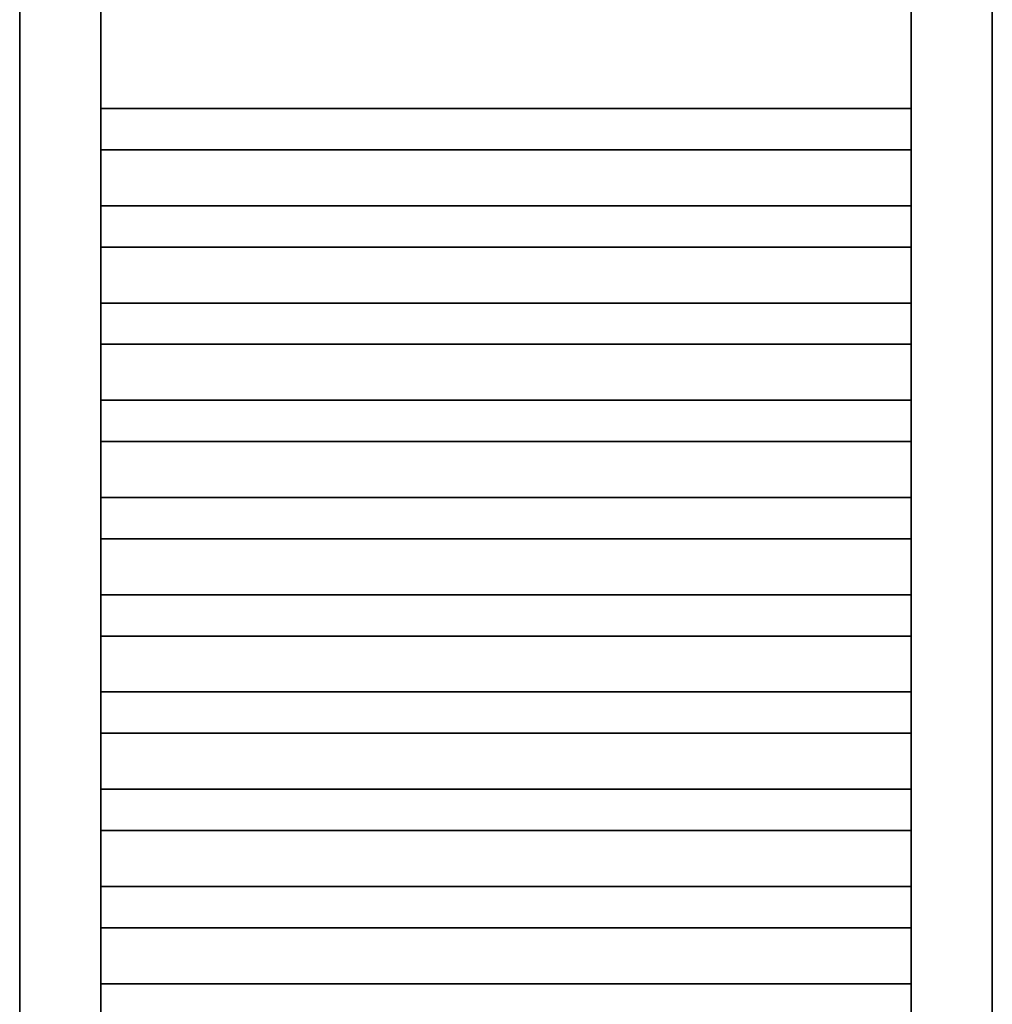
# Model space of a CAD drawing. Header units: millimetres. Extents: x 14365 to 105143, y -126377 to -22383.
# Tile 79 of 191: x 53613 to 54213, y -122525 to -121918. Entities that reach past the tile are written whole.
import ezdxf

# ---------------------------------------------------------------- set-up
doc = ezdxf.new("R2010")
doc.units = ezdxf.units.MM
doc.layers.add('UT_ZAŘÍZENÍ - OT', color=3, linetype='Continuous', lineweight=35)

msp = doc.modelspace()

# ---------------------------------------------------------------- linework, layer by layer
at = {"layer": 'UT_ZAŘÍZENÍ - OT', "linetype": 'Continuous'}
for p, q in [((53612.93, -121463.57), (53612.93, -123283.57)), ((53662.93, -123283.57), (53662.93, -121463.57)), ((54162.93, -121463.57), (54162.93, -123283.57)), ((54212.93, -123283.57), (54212.93, -121463.57)), ((53662.93, -121972.39), (54162.93, -121972.39)), ((53662.93, -121972.39), (54162.93, -121972.39)), ((53662.93, -121972.39), (54162.93, -121972.39)), ((53662.93, -121972.39), (54162.93, -121972.39)), ((53662.93, -121972.39), (54162.93, -121972.39)), ((53662.93, -121972.39), (54162.93, -121972.39)), ((53662.93, -121972.39), (54162.93, -121972.39)), ((53662.93, -121972.39), (54162.93, -121972.39)), ((53662.93, -121972.39), (54162.93, -121972.39)), ((53662.93, -121972.39), (54162.93, -121972.39)), ((53662.93, -121972.39), (54162.93, -121972.39)), ((53662.93, -121972.39), (54162.93, -121972.39)), ((53662.93, -121972.39), (54162.93, -121972.39)), ((53662.93, -121972.39), (54162.93, -121972.39)), ((53662.93, -121972.39), (54162.93, -121972.39)), ((53662.93, -121972.39), (54162.93, -121972.39)), ((53662.93, -121972.39), (54162.93, -121972.39)), ((53662.93, -121972.39), (54162.93, -121972.39)), ((53662.93, -121972.39), (54162.93, -121972.39)), ((53662.93, -121972.39), (54162.93, -121972.39)), ((53662.93, -121972.39), (54162.93, -121972.39)), ((53662.93, -121972.39), (54162.93, -121972.39)), ((53662.93, -121972.39), (54162.93, -121972.39)), ((53662.93, -121972.39), (54162.93, -121972.39)), ((53662.93, -121972.39), (54162.93, -121972.39)), ((53662.93, -121972.39), (54162.93, -121972.39)), ((53662.93, -121972.39), (54162.93, -121972.39)), ((53662.93, -121972.39), (54162.93, -121972.39)), ((53662.93, -121972.39), (54162.93, -121972.39)), ((53662.93, -121972.39), (54162.93, -121972.39)), ((53662.93, -121972.39), (54162.93, -121972.39)), ((53662.93, -121972.39), (54162.93, -121972.39)), ((53662.93, -121972.39), (54162.93, -121972.39)), ((53662.93, -121972.39), (54162.93, -121972.39)), ((53662.93, -121997.84), (54162.93, -121997.84)), ((53662.93, -121997.84), (54162.93, -121997.84)), ((53662.93, -121997.84), (54162.93, -121997.84)), ((53662.93, -121997.84), (54162.93, -121997.84)), ((53662.93, -121997.84), (54162.93, -121997.84)), ((53662.93, -121997.84), (54162.93, -121997.84)), ((53662.93, -121997.84), (54162.93, -121997.84)), ((53662.93, -121997.84), (54162.93, -121997.84)), ((53662.93, -121997.84), (54162.93, -121997.84)), ((53662.93, -121997.84), (54162.93, -121997.84)), ((53662.93, -121997.84), (54162.93, -121997.84)), ((53662.93, -121997.84), (54162.93, -121997.84)), ((53662.93, -121997.84), (54162.93, -121997.84)), ((53662.93, -121997.84), (54162.93, -121997.84)), ((53662.93, -121997.84), (54162.93, -121997.84)), ((53662.93, -121997.84), (54162.93, -121997.84)), ((53662.93, -121997.84), (54162.93, -121997.84)), ((53662.93, -121997.84), (54162.93, -121997.84)), ((53662.93, -121997.84), (54162.93, -121997.84)), ((53662.93, -121997.84), (54162.93, -121997.84)), ((53662.93, -121997.84), (54162.93, -121997.84)), ((53662.93, -121997.84), (54162.93, -121997.84)), ((53662.93, -121997.84), (54162.93, -121997.84)), ((53662.93, -121997.84), (54162.93, -121997.84)), ((53662.93, -121997.84), (54162.93, -121997.84)), ((53662.93, -121997.84), (54162.93, -121997.84)), ((53662.93, -121997.84), (54162.93, -121997.84)), ((53662.93, -121997.84), (54162.93, -121997.84)), ((53662.93, -121997.84), (54162.93, -121997.84)), ((53662.93, -121997.84), (54162.93, -121997.84)), ((53662.93, -121997.84), (54162.93, -121997.84)), ((53662.93, -121997.84), (54162.93, -121997.84)), ((53662.93, -121997.84), (54162.93, -121997.84)), ((53662.93, -121997.84), (54162.93, -121997.84)), ((53662.93, -122032.39), (54162.93, -122032.39)), ((53662.93, -122032.39), (54162.93, -122032.39)), ((53662.93, -122032.39), (54162.93, -122032.39)), ((53662.93, -122032.39), (54162.93, -122032.39)), ((53662.93, -122032.39), (54162.93, -122032.39)), ((53662.93, -122032.39), (54162.93, -122032.39)), ((53662.93, -122032.39), (54162.93, -122032.39)), ((53662.93, -122032.39), (54162.93, -122032.39)), ((53662.93, -122032.39), (54162.93, -122032.39)), ((53662.93, -122032.39), (54162.93, -122032.39)), ((53662.93, -122032.39), (54162.93, -122032.39)), ((53662.93, -122032.39), (54162.93, -122032.39)), ((53662.93, -122032.39), (54162.93, -122032.39)), ((53662.93, -122032.39), (54162.93, -122032.39)), ((53662.93, -122032.39), (54162.93, -122032.39)), ((53662.93, -122032.39), (54162.93, -122032.39)), ((53662.93, -122032.39), (54162.93, -122032.39)), ((53662.93, -122032.39), (54162.93, -122032.39)), ((53662.93, -122032.39), (54162.93, -122032.39)), ((53662.93, -122032.39), (54162.93, -122032.39)), ((53662.93, -122032.39), (54162.93, -122032.39)), ((53662.93, -122032.39), (54162.93, -122032.39)), ((53662.93, -122032.39), (54162.93, -122032.39)), ((53662.93, -122032.39), (54162.93, -122032.39)), ((53662.93, -122032.39), (54162.93, -122032.39)), ((53662.93, -122032.39), (54162.93, -122032.39)), ((53662.93, -122032.39), (54162.93, -122032.39)), ((53662.93, -122032.39), (54162.93, -122032.39)), ((53662.93, -122032.39), (54162.93, -122032.39)), ((53662.93, -122032.39), (54162.93, -122032.39)), ((53662.93, -122032.39), (54162.93, -122032.39)), ((53662.93, -122032.39), (54162.93, -122032.39)), ((53662.93, -122032.39), (54162.93, -122032.39)), ((53662.93, -122032.39), (54162.93, -122032.39)), ((53662.93, -122057.84), (54162.93, -122057.84)), ((53662.93, -122057.84), (54162.93, -122057.84)), ((53662.93, -122057.84), (54162.93, -122057.84)), ((53662.93, -122057.84), (54162.93, -122057.84)), ((53662.93, -122057.84), (54162.93, -122057.84)), ((53662.93, -122057.84), (54162.93, -122057.84)), ((53662.93, -122057.84), (54162.93, -122057.84)), ((53662.93, -122057.84), (54162.93, -122057.84)), ((53662.93, -122057.84), (54162.93, -122057.84)), ((53662.93, -122057.84), (54162.93, -122057.84)), ((53662.93, -122057.84), (54162.93, -122057.84)), ((53662.93, -122057.84), (54162.93, -122057.84)), ((53662.93, -122057.84), (54162.93, -122057.84)), ((53662.93, -122057.84), (54162.93, -122057.84)), ((53662.93, -122057.84), (54162.93, -122057.84)), ((53662.93, -122057.84), (54162.93, -122057.84)), ((53662.93, -122057.84), (54162.93, -122057.84)), ((53662.93, -122057.84), (54162.93, -122057.84)), ((53662.93, -122057.84), (54162.93, -122057.84)), ((53662.93, -122057.84), (54162.93, -122057.84)), ((53662.93, -122057.84), (54162.93, -122057.84)), ((53662.93, -122057.84), (54162.93, -122057.84)), ((53662.93, -122057.84), (54162.93, -122057.84)), ((53662.93, -122057.84), (54162.93, -122057.84)), ((53662.93, -122057.84), (54162.93, -122057.84)), ((53662.93, -122057.84), (54162.93, -122057.84)), ((53662.93, -122057.84), (54162.93, -122057.84)), ((53662.93, -122057.84), (54162.93, -122057.84)), ((53662.93, -122057.84), (54162.93, -122057.84)), ((53662.93, -122057.84), (54162.93, -122057.84)), ((53662.93, -122057.84), (54162.93, -122057.84)), ((53662.93, -122057.84), (54162.93, -122057.84)), ((53662.93, -122057.84), (54162.93, -122057.84)), ((53662.93, -122057.84), (54162.93, -122057.84)), ((53662.93, -122092.39), (54162.93, -122092.39)), ((53662.93, -122092.39), (54162.93, -122092.39)), ((53662.93, -122092.39), (54162.93, -122092.39)), ((53662.93, -122092.39), (54162.93, -122092.39)), ((53662.93, -122092.39), (54162.93, -122092.39)), ((53662.93, -122092.39), (54162.93, -122092.39)), ((53662.93, -122092.39), (54162.93, -122092.39)), ((53662.93, -122092.39), (54162.93, -122092.39)), ((53662.93, -122092.39), (54162.93, -122092.39)), ((53662.93, -122092.39), (54162.93, -122092.39)), ((53662.93, -122092.39), (54162.93, -122092.39)), ((53662.93, -122092.39), (54162.93, -122092.39)), ((53662.93, -122092.39), (54162.93, -122092.39)), ((53662.93, -122092.39), (54162.93, -122092.39)), ((53662.93, -122092.39), (54162.93, -122092.39)), ((53662.93, -122092.39), (54162.93, -122092.39)), ((53662.93, -122092.39), (54162.93, -122092.39)), ((53662.93, -122092.39), (54162.93, -122092.39)), ((53662.93, -122092.39), (54162.93, -122092.39)), ((53662.93, -122092.39), (54162.93, -122092.39)), ((53662.93, -122092.39), (54162.93, -122092.39)), ((53662.93, -122092.39), (54162.93, -122092.39)), ((53662.93, -122092.39), (54162.93, -122092.39)), ((53662.93, -122092.39), (54162.93, -122092.39)), ((53662.93, -122092.39), (54162.93, -122092.39)), ((53662.93, -122092.39), (54162.93, -122092.39)), ((53662.93, -122092.39), (54162.93, -122092.39)), ((53662.93, -122092.39), (54162.93, -122092.39)), ((53662.93, -122092.39), (54162.93, -122092.39)), ((53662.93, -122092.39), (54162.93, -122092.39)), ((53662.93, -122092.39), (54162.93, -122092.39)), ((53662.93, -122092.39), (54162.93, -122092.39)), ((53662.93, -122092.39), (54162.93, -122092.39)), ((53662.93, -122092.39), (54162.93, -122092.39)), ((53662.93, -122117.84), (54162.93, -122117.84)), ((53662.93, -122117.84), (54162.93, -122117.84)), ((53662.93, -122117.84), (54162.93, -122117.84)), ((53662.93, -122117.84), (54162.93, -122117.84)), ((53662.93, -122117.84), (54162.93, -122117.84)), ((53662.93, -122117.84), (54162.93, -122117.84)), ((53662.93, -122117.84), (54162.93, -122117.84)), ((53662.93, -122117.84), (54162.93, -122117.84)), ((53662.93, -122117.84), (54162.93, -122117.84)), ((53662.93, -122117.84), (54162.93, -122117.84)), ((53662.93, -122117.84), (54162.93, -122117.84)), ((53662.93, -122117.84), (54162.93, -122117.84)), ((53662.93, -122117.84), (54162.93, -122117.84)), ((53662.93, -122117.84), (54162.93, -122117.84)), ((53662.93, -122117.84), (54162.93, -122117.84)), ((53662.93, -122117.84), (54162.93, -122117.84)), ((53662.93, -122117.84), (54162.93, -122117.84)), ((53662.93, -122117.84), (54162.93, -122117.84)), ((53662.93, -122117.84), (54162.93, -122117.84)), ((53662.93, -122117.84), (54162.93, -122117.84)), ((53662.93, -122117.84), (54162.93, -122117.84)), ((53662.93, -122117.84), (54162.93, -122117.84)), ((53662.93, -122117.84), (54162.93, -122117.84)), ((53662.93, -122117.84), (54162.93, -122117.84)), ((53662.93, -122117.84), (54162.93, -122117.84)), ((53662.93, -122117.84), (54162.93, -122117.84)), ((53662.93, -122117.84), (54162.93, -122117.84)), ((53662.93, -122117.84), (54162.93, -122117.84)), ((53662.93, -122117.84), (54162.93, -122117.84)), ((53662.93, -122117.84), (54162.93, -122117.84)), ((53662.93, -122117.84), (54162.93, -122117.84)), ((53662.93, -122117.84), (54162.93, -122117.84)), ((53662.93, -122117.84), (54162.93, -122117.84)), ((53662.93, -122117.84), (54162.93, -122117.84)), ((53662.93, -122152.39), (54162.93, -122152.39)), ((53662.93, -122152.39), (54162.93, -122152.39)), ((53662.93, -122152.39), (54162.93, -122152.39)), ((53662.93, -122152.39), (54162.93, -122152.39)), ((53662.93, -122152.39), (54162.93, -122152.39)), ((53662.93, -122152.39), (54162.93, -122152.39)), ((53662.93, -122152.39), (54162.93, -122152.39)), ((53662.93, -122152.39), (54162.93, -122152.39)), ((53662.93, -122152.39), (54162.93, -122152.39)), ((53662.93, -122152.39), (54162.93, -122152.39)), ((53662.93, -122152.39), (54162.93, -122152.39)), ((53662.93, -122152.39), (54162.93, -122152.39)), ((53662.93, -122152.39), (54162.93, -122152.39)), ((53662.93, -122152.39), (54162.93, -122152.39)), ((53662.93, -122152.39), (54162.93, -122152.39)), ((53662.93, -122152.39), (54162.93, -122152.39)), ((53662.93, -122152.39), (54162.93, -122152.39)), ((53662.93, -122152.39), (54162.93, -122152.39)), ((53662.93, -122152.39), (54162.93, -122152.39)), ((53662.93, -122152.39), (54162.93, -122152.39)), ((53662.93, -122152.39), (54162.93, -122152.39)), ((53662.93, -122152.39), (54162.93, -122152.39)), ((53662.93, -122152.39), (54162.93, -122152.39)), ((53662.93, -122152.39), (54162.93, -122152.39)), ((53662.93, -122152.39), (54162.93, -122152.39)), ((53662.93, -122152.39), (54162.93, -122152.39)), ((53662.93, -122152.39), (54162.93, -122152.39)), ((53662.93, -122152.39), (54162.93, -122152.39)), ((53662.93, -122152.39), (54162.93, -122152.39)), ((53662.93, -122152.39), (54162.93, -122152.39)), ((53662.93, -122152.39), (54162.93, -122152.39)), ((53662.93, -122152.39), (54162.93, -122152.39)), ((53662.93, -122152.39), (54162.93, -122152.39)), ((53662.93, -122152.39), (54162.93, -122152.39)), ((53662.93, -122177.84), (54162.93, -122177.84)), ((53662.93, -122177.84), (54162.93, -122177.84)), ((53662.93, -122177.84), (54162.93, -122177.84)), ((53662.93, -122177.84), (54162.93, -122177.84)), ((53662.93, -122177.84), (54162.93, -122177.84)), ((53662.93, -122177.84), (54162.93, -122177.84)), ((53662.93, -122177.84), (54162.93, -122177.84)), ((53662.93, -122177.84), (54162.93, -122177.84)), ((53662.93, -122177.84), (54162.93, -122177.84)), ((53662.93, -122177.84), (54162.93, -122177.84)), ((53662.93, -122177.84), (54162.93, -122177.84)), ((53662.93, -122177.84), (54162.93, -122177.84)), ((53662.93, -122177.84), (54162.93, -122177.84)), ((53662.93, -122177.84), (54162.93, -122177.84)), ((53662.93, -122177.84), (54162.93, -122177.84)), ((53662.93, -122177.84), (54162.93, -122177.84)), ((53662.93, -122177.84), (54162.93, -122177.84)), ((53662.93, -122177.84), (54162.93, -122177.84)), ((53662.93, -122177.84), (54162.93, -122177.84)), ((53662.93, -122177.84), (54162.93, -122177.84)), ((53662.93, -122177.84), (54162.93, -122177.84)), ((53662.93, -122177.84), (54162.93, -122177.84)), ((53662.93, -122177.84), (54162.93, -122177.84)), ((53662.93, -122177.84), (54162.93, -122177.84)), ((53662.93, -122177.84), (54162.93, -122177.84)), ((53662.93, -122177.84), (54162.93, -122177.84)), ((53662.93, -122177.84), (54162.93, -122177.84)), ((53662.93, -122177.84), (54162.93, -122177.84)), ((53662.93, -122177.84), (54162.93, -122177.84)), ((53662.93, -122177.84), (54162.93, -122177.84)), ((53662.93, -122177.84), (54162.93, -122177.84)), ((53662.93, -122177.84), (54162.93, -122177.84)), ((53662.93, -122177.84), (54162.93, -122177.84)), ((53662.93, -122177.84), (54162.93, -122177.84)), ((53662.93, -122212.39), (54162.93, -122212.39)), ((53662.93, -122212.39), (54162.93, -122212.39)), ((53662.93, -122212.39), (54162.93, -122212.39)), ((53662.93, -122212.39), (54162.93, -122212.39)), ((53662.93, -122212.39), (54162.93, -122212.39)), ((53662.93, -122212.39), (54162.93, -122212.39)), ((53662.93, -122212.39), (54162.93, -122212.39)), ((53662.93, -122212.39), (54162.93, -122212.39)), ((53662.93, -122212.39), (54162.93, -122212.39)), ((53662.93, -122212.39), (54162.93, -122212.39)), ((53662.93, -122212.39), (54162.93, -122212.39)), ((53662.93, -122212.39), (54162.93, -122212.39)), ((53662.93, -122212.39), (54162.93, -122212.39)), ((53662.93, -122212.39), (54162.93, -122212.39)), ((53662.93, -122212.39), (54162.93, -122212.39)), ((53662.93, -122212.39), (54162.93, -122212.39)), ((53662.93, -122212.39), (54162.93, -122212.39)), ((53662.93, -122212.39), (54162.93, -122212.39)), ((53662.93, -122212.39), (54162.93, -122212.39)), ((53662.93, -122212.39), (54162.93, -122212.39)), ((53662.93, -122212.39), (54162.93, -122212.39)), ((53662.93, -122212.39), (54162.93, -122212.39)), ((53662.93, -122212.39), (54162.93, -122212.39)), ((53662.93, -122212.39), (54162.93, -122212.39)), ((53662.93, -122212.39), (54162.93, -122212.39)), ((53662.93, -122212.39), (54162.93, -122212.39)), ((53662.93, -122212.39), (54162.93, -122212.39)), ((53662.93, -122212.39), (54162.93, -122212.39)), ((53662.93, -122212.39), (54162.93, -122212.39)), ((53662.93, -122212.39), (54162.93, -122212.39)), ((53662.93, -122212.39), (54162.93, -122212.39)), ((53662.93, -122212.39), (54162.93, -122212.39)), ((53662.93, -122212.39), (54162.93, -122212.39)), ((53662.93, -122212.39), (54162.93, -122212.39)), ((53662.93, -122237.84), (54162.93, -122237.84)), ((53662.93, -122237.84), (54162.93, -122237.84)), ((53662.93, -122237.84), (54162.93, -122237.84)), ((53662.93, -122237.84), (54162.93, -122237.84)), ((53662.93, -122237.84), (54162.93, -122237.84)), ((53662.93, -122237.84), (54162.93, -122237.84)), ((53662.93, -122237.84), (54162.93, -122237.84)), ((53662.93, -122237.84), (54162.93, -122237.84)), ((53662.93, -122237.84), (54162.93, -122237.84)), ((53662.93, -122237.84), (54162.93, -122237.84)), ((53662.93, -122237.84), (54162.93, -122237.84)), ((53662.93, -122237.84), (54162.93, -122237.84)), ((53662.93, -122237.84), (54162.93, -122237.84)), ((53662.93, -122237.84), (54162.93, -122237.84)), ((53662.93, -122237.84), (54162.93, -122237.84)), ((53662.93, -122237.84), (54162.93, -122237.84)), ((53662.93, -122237.84), (54162.93, -122237.84)), ((53662.93, -122237.84), (54162.93, -122237.84)), ((53662.93, -122237.84), (54162.93, -122237.84)), ((53662.93, -122237.84), (54162.93, -122237.84)), ((53662.93, -122237.84), (54162.93, -122237.84)), ((53662.93, -122237.84), (54162.93, -122237.84)), ((53662.93, -122237.84), (54162.93, -122237.84)), ((53662.93, -122237.84), (54162.93, -122237.84)), ((53662.93, -122237.84), (54162.93, -122237.84)), ((53662.93, -122237.84), (54162.93, -122237.84)), ((53662.93, -122237.84), (54162.93, -122237.84)), ((53662.93, -122237.84), (54162.93, -122237.84)), ((53662.93, -122237.84), (54162.93, -122237.84)), ((53662.93, -122237.84), (54162.93, -122237.84)), ((53662.93, -122237.84), (54162.93, -122237.84)), ((53662.93, -122237.84), (54162.93, -122237.84)), ((53662.93, -122237.84), (54162.93, -122237.84)), ((53662.93, -122237.84), (54162.93, -122237.84)), ((53662.93, -122272.39), (54162.93, -122272.39)), ((53662.93, -122272.39), (54162.93, -122272.39)), ((53662.93, -122272.39), (54162.93, -122272.39)), ((53662.93, -122272.39), (54162.93, -122272.39)), ((53662.93, -122272.39), (54162.93, -122272.39)), ((53662.93, -122272.39), (54162.93, -122272.39)), ((53662.93, -122272.39), (54162.93, -122272.39)), ((53662.93, -122272.39), (54162.93, -122272.39)), ((53662.93, -122272.39), (54162.93, -122272.39)), ((53662.93, -122272.39), (54162.93, -122272.39)), ((53662.93, -122272.39), (54162.93, -122272.39)), ((53662.93, -122272.39), (54162.93, -122272.39)), ((53662.93, -122272.39), (54162.93, -122272.39)), ((53662.93, -122272.39), (54162.93, -122272.39)), ((53662.93, -122272.39), (54162.93, -122272.39)), ((53662.93, -122272.39), (54162.93, -122272.39)), ((53662.93, -122272.39), (54162.93, -122272.39)), ((53662.93, -122272.39), (54162.93, -122272.39)), ((53662.93, -122272.39), (54162.93, -122272.39)), ((53662.93, -122272.39), (54162.93, -122272.39)), ((53662.93, -122272.39), (54162.93, -122272.39)), ((53662.93, -122272.39), (54162.93, -122272.39)), ((53662.93, -122272.39), (54162.93, -122272.39)), ((53662.93, -122272.39), (54162.93, -122272.39)), ((53662.93, -122272.39), (54162.93, -122272.39)), ((53662.93, -122272.39), (54162.93, -122272.39)), ((53662.93, -122272.39), (54162.93, -122272.39)), ((53662.93, -122272.39), (54162.93, -122272.39)), ((53662.93, -122272.39), (54162.93, -122272.39)), ((53662.93, -122272.39), (54162.93, -122272.39)), ((53662.93, -122272.39), (54162.93, -122272.39)), ((53662.93, -122272.39), (54162.93, -122272.39)), ((53662.93, -122272.39), (54162.93, -122272.39)), ((53662.93, -122272.39), (54162.93, -122272.39)), ((53662.93, -122297.84), (54162.93, -122297.84)), ((53662.93, -122297.84), (54162.93, -122297.84)), ((53662.93, -122297.84), (54162.93, -122297.84)), ((53662.93, -122297.84), (54162.93, -122297.84)), ((53662.93, -122297.84), (54162.93, -122297.84)), ((53662.93, -122297.84), (54162.93, -122297.84)), ((53662.93, -122297.84), (54162.93, -122297.84)), ((53662.93, -122297.84), (54162.93, -122297.84)), ((53662.93, -122297.84), (54162.93, -122297.84)), ((53662.93, -122297.84), (54162.93, -122297.84)), ((53662.93, -122297.84), (54162.93, -122297.84)), ((53662.93, -122297.84), (54162.93, -122297.84)), ((53662.93, -122297.84), (54162.93, -122297.84)), ((53662.93, -122297.84), (54162.93, -122297.84)), ((53662.93, -122297.84), (54162.93, -122297.84)), ((53662.93, -122297.84), (54162.93, -122297.84)), ((53662.93, -122297.84), (54162.93, -122297.84)), ((53662.93, -122297.84), (54162.93, -122297.84)), ((53662.93, -122297.84), (54162.93, -122297.84)), ((53662.93, -122297.84), (54162.93, -122297.84)), ((53662.93, -122297.84), (54162.93, -122297.84)), ((53662.93, -122297.84), (54162.93, -122297.84)), ((53662.93, -122297.84), (54162.93, -122297.84)), ((53662.93, -122297.84), (54162.93, -122297.84)), ((53662.93, -122297.84), (54162.93, -122297.84)), ((53662.93, -122297.84), (54162.93, -122297.84)), ((53662.93, -122297.84), (54162.93, -122297.84)), ((53662.93, -122297.84), (54162.93, -122297.84)), ((53662.93, -122297.84), (54162.93, -122297.84)), ((53662.93, -122297.84), (54162.93, -122297.84)), ((53662.93, -122297.84), (54162.93, -122297.84)), ((53662.93, -122297.84), (54162.93, -122297.84)), ((53662.93, -122297.84), (54162.93, -122297.84)), ((53662.93, -122297.84), (54162.93, -122297.84)), ((53662.93, -122332.39), (54162.93, -122332.39)), ((53662.93, -122332.39), (54162.93, -122332.39)), ((53662.93, -122332.39), (54162.93, -122332.39)), ((53662.93, -122332.39), (54162.93, -122332.39)), ((53662.93, -122332.39), (54162.93, -122332.39)), ((53662.93, -122332.39), (54162.93, -122332.39)), ((53662.93, -122332.39), (54162.93, -122332.39)), ((53662.93, -122332.39), (54162.93, -122332.39)), ((53662.93, -122332.39), (54162.93, -122332.39)), ((53662.93, -122332.39), (54162.93, -122332.39)), ((53662.93, -122332.39), (54162.93, -122332.39)), ((53662.93, -122332.39), (54162.93, -122332.39)), ((53662.93, -122332.39), (54162.93, -122332.39)), ((53662.93, -122332.39), (54162.93, -122332.39)), ((53662.93, -122332.39), (54162.93, -122332.39)), ((53662.93, -122332.39), (54162.93, -122332.39)), ((53662.93, -122332.39), (54162.93, -122332.39)), ((53662.93, -122332.39), (54162.93, -122332.39)), ((53662.93, -122332.39), (54162.93, -122332.39)), ((53662.93, -122332.39), (54162.93, -122332.39)), ((53662.93, -122332.39), (54162.93, -122332.39)), ((53662.93, -122332.39), (54162.93, -122332.39)), ((53662.93, -122332.39), (54162.93, -122332.39)), ((53662.93, -122332.39), (54162.93, -122332.39)), ((53662.93, -122332.39), (54162.93, -122332.39)), ((53662.93, -122332.39), (54162.93, -122332.39)), ((53662.93, -122332.39), (54162.93, -122332.39)), ((53662.93, -122332.39), (54162.93, -122332.39)), ((53662.93, -122332.39), (54162.93, -122332.39)), ((53662.93, -122332.39), (54162.93, -122332.39)), ((53662.93, -122332.39), (54162.93, -122332.39)), ((53662.93, -122332.39), (54162.93, -122332.39)), ((53662.93, -122332.39), (54162.93, -122332.39)), ((53662.93, -122332.39), (54162.93, -122332.39)), ((53662.93, -122357.84), (54162.93, -122357.84)), ((53662.93, -122357.84), (54162.93, -122357.84)), ((53662.93, -122357.84), (54162.93, -122357.84)), ((53662.93, -122357.84), (54162.93, -122357.84)), ((53662.93, -122357.84), (54162.93, -122357.84)), ((53662.93, -122357.84), (54162.93, -122357.84)), ((53662.93, -122357.84), (54162.93, -122357.84)), ((53662.93, -122357.84), (54162.93, -122357.84)), ((53662.93, -122357.84), (54162.93, -122357.84)), ((53662.93, -122357.84), (54162.93, -122357.84)), ((53662.93, -122357.84), (54162.93, -122357.84)), ((53662.93, -122357.84), (54162.93, -122357.84)), ((53662.93, -122357.84), (54162.93, -122357.84)), ((53662.93, -122357.84), (54162.93, -122357.84)), ((53662.93, -122357.84), (54162.93, -122357.84)), ((53662.93, -122357.84), (54162.93, -122357.84)), ((53662.93, -122357.84), (54162.93, -122357.84)), ((53662.93, -122357.84), (54162.93, -122357.84)), ((53662.93, -122357.84), (54162.93, -122357.84)), ((53662.93, -122357.84), (54162.93, -122357.84)), ((53662.93, -122357.84), (54162.93, -122357.84)), ((53662.93, -122357.84), (54162.93, -122357.84)), ((53662.93, -122357.84), (54162.93, -122357.84)), ((53662.93, -122357.84), (54162.93, -122357.84)), ((53662.93, -122357.84), (54162.93, -122357.84)), ((53662.93, -122357.84), (54162.93, -122357.84)), ((53662.93, -122357.84), (54162.93, -122357.84)), ((53662.93, -122357.84), (54162.93, -122357.84)), ((53662.93, -122357.84), (54162.93, -122357.84)), ((53662.93, -122357.84), (54162.93, -122357.84)), ((53662.93, -122357.84), (54162.93, -122357.84)), ((53662.93, -122357.84), (54162.93, -122357.84)), ((53662.93, -122357.84), (54162.93, -122357.84)), ((53662.93, -122357.84), (54162.93, -122357.84)), ((53662.93, -122392.39), (54162.93, -122392.39)), ((53662.93, -122392.39), (54162.93, -122392.39)), ((53662.93, -122392.39), (54162.93, -122392.39)), ((53662.93, -122392.39), (54162.93, -122392.39)), ((53662.93, -122392.39), (54162.93, -122392.39)), ((53662.93, -122392.39), (54162.93, -122392.39)), ((53662.93, -122392.39), (54162.93, -122392.39)), ((53662.93, -122392.39), (54162.93, -122392.39)), ((53662.93, -122392.39), (54162.93, -122392.39)), ((53662.93, -122392.39), (54162.93, -122392.39)), ((53662.93, -122392.39), (54162.93, -122392.39)), ((53662.93, -122392.39), (54162.93, -122392.39)), ((53662.93, -122392.39), (54162.93, -122392.39)), ((53662.93, -122392.39), (54162.93, -122392.39)), ((53662.93, -122392.39), (54162.93, -122392.39)), ((53662.93, -122392.39), (54162.93, -122392.39)), ((53662.93, -122392.39), (54162.93, -122392.39)), ((53662.93, -122392.39), (54162.93, -122392.39)), ((53662.93, -122392.39), (54162.93, -122392.39)), ((53662.93, -122392.39), (54162.93, -122392.39)), ((53662.93, -122392.39), (54162.93, -122392.39)), ((53662.93, -122392.39), (54162.93, -122392.39)), ((53662.93, -122392.39), (54162.93, -122392.39)), ((53662.93, -122392.39), (54162.93, -122392.39)), ((53662.93, -122392.39), (54162.93, -122392.39)), ((53662.93, -122392.39), (54162.93, -122392.39)), ((53662.93, -122392.39), (54162.93, -122392.39)), ((53662.93, -122392.39), (54162.93, -122392.39)), ((53662.93, -122392.39), (54162.93, -122392.39)), ((53662.93, -122392.39), (54162.93, -122392.39)), ((53662.93, -122392.39), (54162.93, -122392.39)), ((53662.93, -122392.39), (54162.93, -122392.39)), ((53662.93, -122392.39), (54162.93, -122392.39)), ((53662.93, -122392.39), (54162.93, -122392.39)), ((53662.93, -122417.84), (54162.93, -122417.84)), ((53662.93, -122417.84), (54162.93, -122417.84)), ((53662.93, -122417.84), (54162.93, -122417.84)), ((53662.93, -122417.84), (54162.93, -122417.84)), ((53662.93, -122417.84), (54162.93, -122417.84)), ((53662.93, -122417.84), (54162.93, -122417.84)), ((53662.93, -122417.84), (54162.93, -122417.84)), ((53662.93, -122417.84), (54162.93, -122417.84)), ((53662.93, -122417.84), (54162.93, -122417.84)), ((53662.93, -122417.84), (54162.93, -122417.84)), ((53662.93, -122417.84), (54162.93, -122417.84)), ((53662.93, -122417.84), (54162.93, -122417.84)), ((53662.93, -122417.84), (54162.93, -122417.84)), ((53662.93, -122417.84), (54162.93, -122417.84)), ((53662.93, -122417.84), (54162.93, -122417.84)), ((53662.93, -122417.84), (54162.93, -122417.84)), ((53662.93, -122417.84), (54162.93, -122417.84)), ((53662.93, -122417.84), (54162.93, -122417.84)), ((53662.93, -122417.84), (54162.93, -122417.84)), ((53662.93, -122417.84), (54162.93, -122417.84)), ((53662.93, -122417.84), (54162.93, -122417.84)), ((53662.93, -122417.84), (54162.93, -122417.84)), ((53662.93, -122417.84), (54162.93, -122417.84)), ((53662.93, -122417.84), (54162.93, -122417.84)), ((53662.93, -122417.84), (54162.93, -122417.84)), ((53662.93, -122417.84), (54162.93, -122417.84)), ((53662.93, -122417.84), (54162.93, -122417.84)), ((53662.93, -122417.84), (54162.93, -122417.84)), ((53662.93, -122417.84), (54162.93, -122417.84)), ((53662.93, -122417.84), (54162.93, -122417.84)), ((53662.93, -122417.84), (54162.93, -122417.84)), ((53662.93, -122417.84), (54162.93, -122417.84)), ((53662.93, -122417.84), (54162.93, -122417.84)), ((53662.93, -122417.84), (54162.93, -122417.84)), ((53662.93, -122452.39), (54162.93, -122452.39)), ((53662.93, -122452.39), (54162.93, -122452.39)), ((53662.93, -122452.39), (54162.93, -122452.39)), ((53662.93, -122452.39), (54162.93, -122452.39)), ((53662.93, -122452.39), (54162.93, -122452.39)), ((53662.93, -122452.39), (54162.93, -122452.39)), ((53662.93, -122452.39), (54162.93, -122452.39)), ((53662.93, -122452.39), (54162.93, -122452.39)), ((53662.93, -122452.39), (54162.93, -122452.39)), ((53662.93, -122452.39), (54162.93, -122452.39)), ((53662.93, -122452.39), (54162.93, -122452.39)), ((53662.93, -122452.39), (54162.93, -122452.39)), ((53662.93, -122452.39), (54162.93, -122452.39)), ((53662.93, -122452.39), (54162.93, -122452.39)), ((53662.93, -122452.39), (54162.93, -122452.39)), ((53662.93, -122452.39), (54162.93, -122452.39)), ((53662.93, -122452.39), (54162.93, -122452.39)), ((53662.93, -122452.39), (54162.93, -122452.39)), ((53662.93, -122452.39), (54162.93, -122452.39)), ((53662.93, -122452.39), (54162.93, -122452.39)), ((53662.93, -122452.39), (54162.93, -122452.39)), ((53662.93, -122452.39), (54162.93, -122452.39)), ((53662.93, -122452.39), (54162.93, -122452.39)), ((53662.93, -122452.39), (54162.93, -122452.39)), ((53662.93, -122452.39), (54162.93, -122452.39)), ((53662.93, -122452.39), (54162.93, -122452.39)), ((53662.93, -122452.39), (54162.93, -122452.39)), ((53662.93, -122452.39), (54162.93, -122452.39)), ((53662.93, -122452.39), (54162.93, -122452.39)), ((53662.93, -122452.39), (54162.93, -122452.39)), ((53662.93, -122452.39), (54162.93, -122452.39)), ((53662.93, -122452.39), (54162.93, -122452.39)), ((53662.93, -122452.39), (54162.93, -122452.39)), ((53662.93, -122452.39), (54162.93, -122452.39)), ((53662.93, -122477.84), (54162.93, -122477.84)), ((53662.93, -122477.84), (54162.93, -122477.84)), ((53662.93, -122477.84), (54162.93, -122477.84)), ((53662.93, -122477.84), (54162.93, -122477.84)), ((53662.93, -122477.84), (54162.93, -122477.84)), ((53662.93, -122477.84), (54162.93, -122477.84)), ((53662.93, -122477.84), (54162.93, -122477.84)), ((53662.93, -122477.84), (54162.93, -122477.84)), ((53662.93, -122477.84), (54162.93, -122477.84)), ((53662.93, -122477.84), (54162.93, -122477.84)), ((53662.93, -122477.84), (54162.93, -122477.84)), ((53662.93, -122477.84), (54162.93, -122477.84)), ((53662.93, -122477.84), (54162.93, -122477.84)), ((53662.93, -122477.84), (54162.93, -122477.84)), ((53662.93, -122477.84), (54162.93, -122477.84)), ((53662.93, -122477.84), (54162.93, -122477.84)), ((53662.93, -122477.84), (54162.93, -122477.84)), ((53662.93, -122477.84), (54162.93, -122477.84)), ((53662.93, -122477.84), (54162.93, -122477.84)), ((53662.93, -122477.84), (54162.93, -122477.84)), ((53662.93, -122477.84), (54162.93, -122477.84)), ((53662.93, -122477.84), (54162.93, -122477.84)), ((53662.93, -122477.84), (54162.93, -122477.84)), ((53662.93, -122477.84), (54162.93, -122477.84)), ((53662.93, -122477.84), (54162.93, -122477.84)), ((53662.93, -122477.84), (54162.93, -122477.84)), ((53662.93, -122477.84), (54162.93, -122477.84)), ((53662.93, -122477.84), (54162.93, -122477.84)), ((53662.93, -122477.84), (54162.93, -122477.84)), ((53662.93, -122477.84), (54162.93, -122477.84)), ((53662.93, -122477.84), (54162.93, -122477.84)), ((53662.93, -122477.84), (54162.93, -122477.84)), ((53662.93, -122477.84), (54162.93, -122477.84)), ((53662.93, -122477.84), (54162.93, -122477.84)), ((53662.93, -122512.39), (54162.93, -122512.39)), ((53662.93, -122512.39), (54162.93, -122512.39)), ((53662.93, -122512.39), (54162.93, -122512.39)), ((53662.93, -122512.39), (54162.93, -122512.39)), ((53662.93, -122512.39), (54162.93, -122512.39)), ((53662.93, -122512.39), (54162.93, -122512.39)), ((53662.93, -122512.39), (54162.93, -122512.39)), ((53662.93, -122512.39), (54162.93, -122512.39)), ((53662.93, -122512.39), (54162.93, -122512.39)), ((53662.93, -122512.39), (54162.93, -122512.39)), ((53662.93, -122512.39), (54162.93, -122512.39)), ((53662.93, -122512.39), (54162.93, -122512.39)), ((53662.93, -122512.39), (54162.93, -122512.39)), ((53662.93, -122512.39), (54162.93, -122512.39)), ((53662.93, -122512.39), (54162.93, -122512.39)), ((53662.93, -122512.39), (54162.93, -122512.39)), ((53662.93, -122512.39), (54162.93, -122512.39)), ((53662.93, -122512.39), (54162.93, -122512.39)), ((53662.93, -122512.39), (54162.93, -122512.39)), ((53662.93, -122512.39), (54162.93, -122512.39)), ((53662.93, -122512.39), (54162.93, -122512.39)), ((53662.93, -122512.39), (54162.93, -122512.39)), ((53662.93, -122512.39), (54162.93, -122512.39)), ((53662.93, -122512.39), (54162.93, -122512.39)), ((53662.93, -122512.39), (54162.93, -122512.39)), ((53662.93, -122512.39), (54162.93, -122512.39)), ((53662.93, -122512.39), (54162.93, -122512.39)), ((53662.93, -122512.39), (54162.93, -122512.39)), ((53662.93, -122512.39), (54162.93, -122512.39)), ((53662.93, -122512.39), (54162.93, -122512.39)), ((53662.93, -122512.39), (54162.93, -122512.39)), ((53662.93, -122512.39), (54162.93, -122512.39)), ((53662.93, -122512.39), (54162.93, -122512.39)), ((53662.93, -122512.39), (54162.93, -122512.39))]:
    msp.add_line(p, q, dxfattribs=at)

doc.saveas('drawing.dxf')
